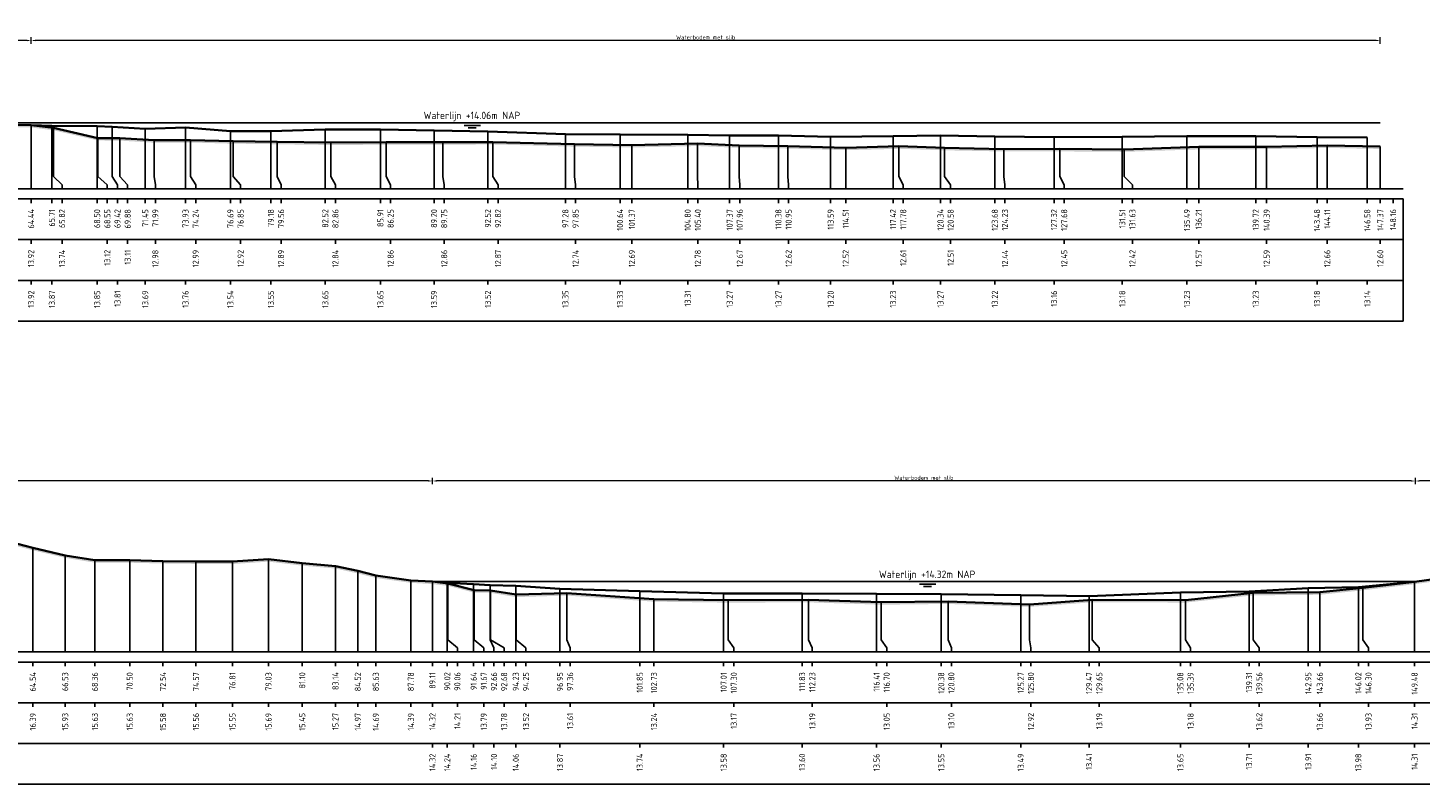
# Model space of a CAD drawing. Header units: metres. Extents: x 197883 to 206898, y 361907 to 364395.
# Tile 236 of 256: x 206575 to 206660, y 364042 to 364089. Entities that reach past the tile are written whole.
import ezdxf
from ezdxf.enums import TextEntityAlignment as Align

# ---------------------------------------------------------------- set-up
doc = ezdxf.new("R2010")
doc.units = ezdxf.units.M
doc.header["$PDMODE"] = 35
doc.header["$PDSIZE"] = 0.075
for name, color, linetype, lineweight in [('X-ME-AL-PROFIEL_BOVENKANT SLIB-GD', 42, 'Continuous', 35), ('X-ME-AL-PROFIEL_HUIDIG MAAIVELD-GD', 252, 'Continuous', 0), ('X-XX-AL-DETAIL1-M', 7, 'Continuous', 18), ('X-XX-AL-DWARSPROFIEL_PROFIELLIJN MAAIVELD-GD', 8, 'Continuous', 35), ('X-XX-AL-NAP-T18', 7, 'Continuous', 18)]:
    doc.layers.add(name, color=color, linetype=linetype, lineweight=lineweight)
doc.layers.add('X-ME-AL-PROFIEL_WATERLIJN-GD', color=150, linetype='Continuous')
doc.layers.add('X-ME-AL-PROFIELRASTER-S', color=7, linetype='Continuous')
doc.styles.add('NLCS-ISO', font='NLCS-ISO.ttf', dxfattribs={"height": 1.8})
doc.styles.add('NLCS-ISO-ANNOTATIVE-T18', font='NLCS-ISO.ttf', dxfattribs={"height": 1.8})
doc.styles.add('NLCS-ISO-M100-T25', font='NLCS-ISO.ttf', dxfattribs={"height": 0.25})
doc.dimstyles.new('NLCS-M100-T25-PIJL_L2_H1', dxfattribs={"dimscale": 0.1, "dimtxt": 2.5, "dimasz": 2.5, "dimexe": 2, "dimexo": 2, "dimgap": 0.7, "dimtad": 1, "dimzin": 0, "dimdsep": 46, "dimtxsty": 'NLCS-ISO-M100-T25', "dimcen": 0, "dimdle": 2, "dimclrd": 256, "dimclre": 256, "dimclrt": 256, "dimadec": 1, "dimazin": 0, "dimtfac": 1, "dimtdec": 3, "dimtofl": 0, "dimtmove": 0, "dimatfit": 3, "dimfxl": 2, "dimfxlon": 1, "dimtfillclr": 256, "dimtolj": 1, "dimtzin": 0, "dimlwd": -1, "dimlwe": -1, "dimarcsym": 0})

# ---------------------------------------------------------------- blocks, each defined once
blk = doc.blocks.new('SAL-PROFIELRASTER_BALK_EIND1-D')
at = {"color": 0, "linetype": 'ByBlock', "lineweight": -2}
blk.add_line((1, -12.5), (1, -2.5), dxfattribs=at)
at = {"color": 0, "linetype": 'ByBlock', "lineweight": -2, "flags": 128}
for points in [[(0, 0), (1, 0)], [(0, -2.5), (1, -2.5)], [(0, -12.5), (1, -12.5)]]:
    blk.add_lwpolyline(points, dxfattribs=at)
blk = doc.blocks.new('SAL-PROFIELRASTER_BALK_EIND2-D')
at = {"color": 0, "linetype": 'ByBlock', "lineweight": -2}
for p, q in [((1, -2.5), (1, -12.5)), ((1, -12.5), (0, -12.5))]:
    blk.add_line(p, q, dxfattribs=at)
blk = doc.blocks.new('SAL-PROFIELRASTER_BALK_DATA-D')
at = {"color": 0, "linetype": 'ByBlock', "lineweight": -2}
blk.add_lwpolyline([(0, -3.5), (0, -2.5)], dxfattribs=at)
at = {"color": 0, "linetype": 'ByBlock', "lineweight": -2, "style": 'NLCS-ISO-ANNOTATIVE-T18'}
blk.add_attdef('GETAL', text='', height=1.5, rotation=90, dxfattribs=at).set_placement((0.75, -5), align=Align.RIGHT)
blk = doc.blocks.new('SAL-PROFIELRASTER_AANHAAL-D')
at = {"color": 9, "linetype": 'ByBlock', "lineweight": -2, "flags": 128}
blk.add_lwpolyline([(0, 1), (0, 0)], dxfattribs=at)
blk = doc.blocks.new('SAL-PROFIELRASTER_AANHAAL_STAGGER-D')
at = {"color": 9, "linetype": 'ByBlock', "lineweight": -2, "flags": 128}
for points in [[(0, 0), (0, -0.25)], [(0, -0.25), (1, -0.75)], [(1, -0.75), (1, -1)]]:
    blk.add_lwpolyline(points, dxfattribs=at)
blk = doc.blocks.new('*D128')
at = {"layer": 'Defpoints', "color": 0, "transparency": 16777216}
for p in [(206510.448, 364060.815), (206599.554, 364054.632), (206510.448, 364050.317)]:
    blk.add_point(p, dxfattribs=at)
at = {"layer": 'X-XX-AL-DETAIL1-M', "color": 253, "transparency": 16777216}
for p, q in [((206510.448, 364060.615), (206510.448, 364061.015)), ((206599.554, 364060.615), (206599.554, 364061.015)), ((206599.304, 364060.815), (206510.698, 364060.815))]:
    blk.add_line(p, q, dxfattribs=at)
for points in [[(206510.698, 364060.857), (206510.698, 364060.773), (206510.448, 364060.815)], [(206599.304, 364060.857), (206599.304, 364060.773), (206599.554, 364060.815)]]:
    blk.add_solid(points, dxfattribs=at)
at = {"layer": 'X-XX-AL-DETAIL1-M', "color": 253, "transparency": 16777216, "insert": (206555.001, 364061.01), "char_height": 0.25, "attachment_point": 5, "style": 'NLCS-ISO-M100-T25'}
blk.add_mtext('\\A1;Gras', dxfattribs=at)
blk = doc.blocks.new('*D129')
at = {"layer": 'Defpoints', "color": 0, "transparency": 16777216}
for p in [(206599.554, 364060.815), (206659.977, 364054.632), (206599.554, 364050.317)]:
    blk.add_point(p, dxfattribs=at)
at = {"layer": 'X-XX-AL-DETAIL1-M', "color": 253, "transparency": 16777216}
for p, q in [((206599.554, 364060.615), (206599.554, 364061.015)), ((206659.977, 364060.615), (206659.977, 364061.015)), ((206659.727, 364060.815), (206599.804, 364060.815))]:
    blk.add_line(p, q, dxfattribs=at)
for points in [[(206599.804, 364060.857), (206599.804, 364060.773), (206599.554, 364060.815)], [(206659.727, 364060.857), (206659.727, 364060.773), (206659.977, 364060.815)]]:
    blk.add_solid(points, dxfattribs=at)
at = {"layer": 'X-XX-AL-DETAIL1-M', "color": 253, "transparency": 16777216, "insert": (206629.765, 364061.01), "char_height": 0.25, "attachment_point": 5, "style": 'NLCS-ISO-M100-T25'}
blk.add_mtext('\\A1;Waterbodem met slib', dxfattribs=at)
blk = doc.blocks.new('*D116')
at = {"layer": 'Defpoints', "color": 0, "transparency": 16777216}
for p in [(206659.977, 364060.815), (206659.977, 364054.632), (206688.258, 364050.317)]:
    blk.add_point(p, dxfattribs=at)
at = {"layer": 'X-XX-AL-DETAIL1-M', "color": 253, "transparency": 16777216}
for p, q in [((206659.977, 364060.615), (206659.977, 364061.015)), ((206688.258, 364060.615), (206688.258, 364061.015)), ((206688.008, 364060.815), (206660.227, 364060.815))]:
    blk.add_line(p, q, dxfattribs=at)
for points in [[(206660.227, 364060.857), (206660.227, 364060.773), (206659.977, 364060.815)], [(206688.008, 364060.857), (206688.008, 364060.773), (206688.258, 364060.815)]]:
    blk.add_solid(points, dxfattribs=at)
at = {"layer": 'X-XX-AL-DETAIL1-M', "color": 253, "transparency": 16777216, "insert": (206674.117, 364061.01), "char_height": 0.25, "attachment_point": 5, "style": 'NLCS-ISO-M100-T25'}
blk.add_mtext('\\A1;Gras', dxfattribs=at)
blk = doc.blocks.new('*D106')
at = {"layer": 'Defpoints', "color": 0, "transparency": 16777216}
for p in [(206545.731, 364087.874), (206574.884, 364082.682), (206545.731, 364078.765)]:
    blk.add_point(p, dxfattribs=at)
at = {"layer": 'X-XX-AL-DETAIL1-M', "color": 253, "transparency": 16777216}
for p, q in [((206545.731, 364087.674), (206545.731, 364088.074)), ((206574.634, 364087.874), (206545.981, 364087.874)), ((206574.884, 364087.674), (206574.884, 364088.074))]:
    blk.add_line(p, q, dxfattribs=at)
for points in [[(206545.981, 364087.916), (206545.981, 364087.832), (206545.731, 364087.874)], [(206574.634, 364087.916), (206574.634, 364087.832), (206574.884, 364087.874)]]:
    blk.add_solid(points, dxfattribs=at)
at = {"layer": 'X-XX-AL-DETAIL1-M', "color": 253, "transparency": 16777216, "insert": (206560.307, 364088.069), "char_height": 0.25, "attachment_point": 5, "style": 'NLCS-ISO-M100-T25'}
blk.add_mtext('\\A1;Waterbodem', dxfattribs=at)
blk = doc.blocks.new('*D107')
at = {"layer": 'Defpoints', "color": 0, "transparency": 16777216}
for p in [(206574.884, 364087.874), (206574.884, 364082.682), (206657.821, 364078.765)]:
    blk.add_point(p, dxfattribs=at)
at = {"layer": 'X-XX-AL-DETAIL1-M', "color": 253, "transparency": 16777216}
for p, q in [((206574.884, 364087.674), (206574.884, 364088.074)), ((206657.571, 364087.874), (206575.134, 364087.874)), ((206657.821, 364087.674), (206657.821, 364088.074))]:
    blk.add_line(p, q, dxfattribs=at)
for points in [[(206575.134, 364087.916), (206575.134, 364087.832), (206574.884, 364087.874)], [(206657.571, 364087.916), (206657.571, 364087.832), (206657.821, 364087.874)]]:
    blk.add_solid(points, dxfattribs=at)
at = {"layer": 'X-XX-AL-DETAIL1-M', "color": 253, "transparency": 16777216, "insert": (206616.352, 364088.069), "char_height": 0.25, "attachment_point": 5, "style": 'NLCS-ISO-M100-T25'}
blk.add_mtext('\\A1;Waterbodem met slib', dxfattribs=at)

msp = doc.modelspace()

# ---------------------------------------------------------------- hatches: boundary and pattern name
at = {"layer": 'X-ME-AL-PROFIEL_HUIDIG MAAIVELD-GD'}
h = msp.add_hatch(dxfattribs=at)
h.set_pattern_fill('AGR-MAAIVELD', color=256, scale=0.05, pattern_type=2)
h.set_pattern_definition([(45, (711.71997, 183.4052), (-0.25000007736, 0.25000007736), []), (45, (711.68425, 183.4409), (0, 0.50000015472), [0.3535535, -0.3535535]), (45, (711.64854, 183.47662), (0, 0.50000015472), [0.3535535, -0.3535535]), (45, (711.61233, 183.51284), (0, 0.50000015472), [0.3535535, -0.3535535]), (45, (711.5771, 183.54805), (0, 0.50000015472), [0.3535535, -0.3535535]), (45, (711.5414, 183.58376), (0, 0.50000015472), [0.3535535, -0.3535535]), (45, (711.5057, 183.61948), (0, 0.50000015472), [0.3535535, -0.3535535]), (315, (711.71997, 183.4052), (0.25000007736, 0.25000007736), []), (315, (711.7557, 183.4409), (0.50000015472, -1e-16), [0.3535535, -0.3535535]), (315, (711.7914, 183.47662), (0.50000015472, -1e-16), [0.3535535, -0.3535535]), (315, (711.8276, 183.51284), (0.50000015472, -1e-16), [0.3535535, -0.3535535]), (315, (711.86283, 183.54805), (0.50000015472, -1e-16), [0.3535535, -0.3535535]), (315, (711.89854, 183.58376), (0.50000015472, -1e-16), [0.3535535, -0.3535535]), (315, (711.93425, 183.61948), (0.50000015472, -1e-16), [0.3535535, -0.3535535])])
h.paths.add_polyline_path([(206657.821, 364081.361), (206657.821, 364081.211), (206654.555, 364081.276), (206650.834, 364081.201), (206646.659, 364081.186), (206642.075, 364081.033), (206638.126, 364081.062), (206634.679, 364081.059), (206631.024, 364081.129), (206628.225, 364081.223), (206624.959, 364081.137), (206621.394, 364081.238), (206618.41, 364081.281), (206615.847, 364081.392), (206611.813, 364081.304), (206608.295, 364081.356), (206603.273, 364081.489), (206600.196, 364081.479), (206596.699, 364081.473), (206593.312, 364081.454), (206590.005, 364081.501), (206587.295, 364081.537), (206584.689, 364081.607), (206582.438, 364081.598), (206580.331, 364081.725), (206578.993, 364081.734), (206576.264, 364082.359), (206574.884, 364082.532), (206572.528, 364082.569), (206570.339, 364082.583), (206567.978, 364082.6), (206566.034, 364082.622), (206563.917, 364082.545), (206561.74, 364082.629), (206559.566, 364082.578), (206557.44, 364082.604), (206553.536, 364082.55), (206551.763, 364082.483), (206550.222, 364082.421), (206548.805, 364082.28), (206548.096, 364082.267), (206547.197, 364082.433), (206546.443, 364082.293), (206545.731, 364082.673), (206545.095, 364082.964), (206544.091, 364083.105), (206543.66, 364083.484), (206542.706, 364083.882), (206541.083, 364084.082), (206539.414, 364084.364), (206537.409, 364084.343), (206534.898, 364084.29), (206532.496, 364084.317), (206530.17, 364084.301), (206527.815, 364084.305), (206525.623, 364084.415), (206523.546, 364084.366), (206521.29, 364084.397), (206518.961, 364084.282), (206516.631, 364084.305), (206514.575, 364084.311), (206512.584, 364084.33), (206510.448, 364084.317), (206510.448, 364084.467), (206512.584, 364084.48), (206514.575, 364084.461), (206516.631, 364084.455), (206518.961, 364084.432), (206521.29, 364084.547), (206523.546, 364084.516), (206525.623, 364084.565), (206527.815, 364084.455), (206530.17, 364084.451), (206532.496, 364084.467), (206534.898, 364084.44), (206537.409, 364084.493), (206539.414, 364084.514), (206541.083, 364084.232), (206542.706, 364084.032), (206543.66, 364083.634), (206544.091, 364083.255), (206545.095, 364083.114), (206545.731, 364082.823), (206546.443, 364082.443), (206547.197, 364082.583), (206548.096, 364082.417), (206548.805, 364082.43), (206550.222, 364082.571), (206551.763, 364082.633), (206553.536, 364082.7), (206557.44, 364082.754), (206559.566, 364082.728), (206561.74, 364082.779), (206563.917, 364082.695), (206566.034, 364082.772), (206567.978, 364082.75), (206570.339, 364082.733), (206572.528, 364082.719), (206574.884, 364082.682), (206576.264, 364082.509), (206578.993, 364081.884), (206580.331, 364081.875), (206582.438, 364081.748), (206584.689, 364081.757), (206587.295, 364081.687), (206590.005, 364081.651), (206593.312, 364081.604), (206596.699, 364081.623), (206600.196, 364081.629), (206603.273, 364081.639), (206608.295, 364081.506), (206611.813, 364081.454), (206615.847, 364081.542), (206618.41, 364081.431), (206621.394, 364081.388), (206624.959, 364081.287), (206628.225, 364081.373), (206631.024, 364081.279), (206634.679, 364081.209), (206638.126, 364081.212), (206642.075, 364081.183), (206646.659, 364081.336), (206650.834, 364081.351), (206654.555, 364081.426)])
h = msp.add_hatch(dxfattribs=at)
h.set_pattern_fill('AGR-MAAIVELD', color=256, scale=0.05, pattern_type=2)
h.set_pattern_definition([(45, (708.84007, 204.72848), (-0.25000007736, 0.25000007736), []), (45, (708.80436, 204.7642), (0, 0.50000015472), [0.3535535, -0.3535535]), (45, (708.76865, 204.7999), (0, 0.50000015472), [0.3535535, -0.3535535]), (45, (708.73243, 204.83613), (0, 0.50000015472), [0.3535535, -0.3535535]), (45, (708.6972, 204.87134), (0, 0.50000015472), [0.3535535, -0.3535535]), (45, (708.6615, 204.90705), (0, 0.50000015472), [0.3535535, -0.3535535]), (45, (708.6258, 204.94277), (0, 0.50000015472), [0.3535535, -0.3535535]), (315, (708.84007, 204.72848), (0.25000007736, 0.25000007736), []), (315, (708.8758, 204.7642), (0.50000015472, -1e-16), [0.3535535, -0.3535535]), (315, (708.9115, 204.7999), (0.50000015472, -1e-16), [0.3535535, -0.3535535]), (315, (708.9477, 204.83613), (0.50000015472, -1e-16), [0.3535535, -0.3535535]), (315, (708.98293, 204.87134), (0.50000015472, -1e-16), [0.3535535, -0.3535535]), (315, (709.01865, 204.90705), (0.50000015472, -1e-16), [0.3535535, -0.3535535]), (315, (709.05436, 204.94277), (0.50000015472, -1e-16), [0.3535535, -0.3535535])])
h.paths.add_polyline_path([(206707.814, 364052.731), (206705.07, 364052.843), (206702.914, 364052.807), (206701.313, 364052.932), (206698.73, 364053.116), (206696.942, 364053.089), (206694.587, 364053.451), (206691.302, 364054.028), (206690.396, 364054.16), (206689.358, 364054.218), (206688.258, 364054.348), (206687.45, 364054.414), (206686.886, 364054.598), (206685.882, 364054.69), (206685.261, 364055.038), (206684.347, 364055.385), (206683.893, 364055.652), (206682.476, 364055.777), (206680.412, 364055.973), (206678.453, 364055.994), (206676.477, 364056.049), (206674.397, 364055.858), (206672.085, 364055.872), (206669.976, 364055.789), (206667.621, 364055.712), (206665.453, 364055.756), (206663.706, 364055.499), (206663.215, 364055.485), (206661.779, 364055.074), (206661.399, 364054.831), (206659.927, 364054.625), (206656.752, 364054.25), (206654.105, 364053.975), (206650.008, 364053.939), (206645.842, 364053.498), (206640.099, 364053.51), (206636.248, 364053.234), (206631.251, 364053.412), (206627.146, 364053.364), (206622.675, 364053.511), (206617.743, 364053.491), (206613.173, 364053.552), (206607.811, 364053.926), (206604.699, 364053.832), (206603.131, 364054.094), (206602.117, 364054.107), (206600.506, 364054.526), (206599.554, 364054.632), (206598.228, 364054.709), (206596.074, 364055.005), (206594.967, 364055.286), (206593.593, 364055.587), (206591.548, 364055.766), (206589.477, 364056.011), (206587.261, 364055.864), (206585.018, 364055.872), (206582.989, 364055.898), (206580.946, 364055.943), (206578.807, 364055.947), (206576.977, 364056.245), (206574.99, 364056.708), (206573.571, 364057.071), (206571.908, 364057.286), (206571.024, 364057.301), (206569.621, 364057.258), (206567.267, 364057.276), (206564.294, 364057.383), (206561.37, 364057.338), (206558.524, 364057.315), (206555.118, 364057.142), (206552.109, 364057.244), (206548.777, 364057.151), (206545.389, 364057.166), (206542.261, 364057.289), (206539.445, 364057.306), (206536.623, 364057.316), (206533.403, 364057.133), (206530.59, 364057.254), (206527.358, 364057.091), (206524.503, 364057.081), (206521.736, 364057.023), (206519.072, 364057.079), (206516.193, 364057.016), (206513.337, 364056.997), (206510.448, 364057.031), (206510.448, 364056.881), (206513.337, 364056.847), (206516.193, 364056.866), (206519.072, 364056.929), (206521.736, 364056.873), (206524.503, 364056.931), (206527.358, 364056.941), (206530.59, 364057.104), (206533.403, 364056.983), (206536.623, 364057.166), (206539.445, 364057.156), (206542.261, 364057.139), (206545.389, 364057.016), (206548.777, 364057.001), (206552.109, 364057.094), (206555.118, 364056.992), (206558.524, 364057.165), (206561.37, 364057.188), (206564.294, 364057.233), (206567.267, 364057.126), (206569.621, 364057.108), (206571.024, 364057.151), (206571.908, 364057.136), (206573.571, 364056.921), (206574.99, 364056.558), (206576.977, 364056.095), (206578.807, 364055.797), (206580.946, 364055.793), (206582.989, 364055.748), (206585.018, 364055.722), (206587.261, 364055.714), (206589.477, 364055.861), (206591.548, 364055.616), (206593.593, 364055.437), (206594.967, 364055.136), (206596.074, 364054.855), (206598.228, 364054.559), (206599.554, 364054.482), (206600.506, 364054.376), (206602.117, 364053.957), (206603.131, 364053.944), (206604.699, 364053.682), (206607.811, 364053.776), (206613.173, 364053.402), (206617.743, 364053.341), (206622.675, 364053.361), (206627.146, 364053.214), (206631.251, 364053.262), (206636.248, 364053.084), (206640.099, 364053.36), (206645.842, 364053.348), (206650.008, 364053.789), (206654.105, 364053.825), (206656.752, 364054.1), (206659.927, 364054.475), (206661.399, 364054.681), (206661.779, 364054.924), (206663.215, 364055.335), (206663.706, 364055.349), (206665.453, 364055.606), (206667.621, 364055.562), (206669.976, 364055.639), (206672.085, 364055.722), (206674.397, 364055.708), (206676.477, 364055.899), (206678.453, 364055.844), (206680.412, 364055.823), (206682.476, 364055.627), (206683.893, 364055.502), (206684.347, 364055.235), (206685.261, 364054.888), (206685.882, 364054.54), (206686.886, 364054.448), (206687.45, 364054.264), (206688.258, 364054.198), (206689.358, 364054.068), (206690.396, 364054.01), (206691.302, 364053.878), (206694.587, 364053.301), (206696.942, 364052.939), (206698.73, 364052.966), (206701.313, 364052.782), (206702.914, 364052.657), (206705.07, 364052.693), (206707.814, 364052.581)])

# ---------------------------------------------------------------- linework, layer by layer
at = {"layer": 'X-ME-AL-PROFIEL_BOVENKANT SLIB-GD'}
for points in [[(206574.884, 364082.682), (206576.16, 364082.637), (206578.943, 364082.616), (206579.867, 364082.572), (206581.897, 364082.456), (206584.374, 364082.529), (206587.135, 364082.3), (206589.625, 364082.311), (206592.966, 364082.416), (206596.356, 364082.416), (206599.651, 364082.351), (206602.964, 364082.287), (206607.727, 364082.117), (206611.088, 364082.095), (206615.244, 364082.072), (206617.823, 364082.034), (206620.825, 364082.039), (206624.033, 364081.966), (206627.869, 364081.994), (206630.784, 364082.037), (206634.125, 364081.986), (206637.764, 364081.926), (206641.958, 364081.948), (206645.937, 364081.998), (206650.165, 364081.99), (206653.933, 364081.946), (206657.023, 364081.909)], [(206599.554, 364054.632), (206600.463, 364054.555), (206602.087, 364054.472), (206603.105, 364054.417), (206604.679, 364054.377), (206607.394, 364054.191), (206612.299, 364054.052), (206617.455, 364053.896), (206622.28, 364053.913), (206626.854, 364053.873), (206630.829, 364053.869), (206635.718, 364053.806), (206639.92, 364053.731), (206645.532, 364053.968), (206649.754, 364054.027), (206653.394, 364054.224), (206656.472, 364054.295), (206659.927, 364054.625)]]:
    msp.add_lwpolyline(points, dxfattribs=at)
at = {"layer": 'X-ME-AL-PROFIEL_WATERLIJN-GD'}
for points in [[(206545.731, 364082.823), (206657.821, 364082.823)], [(206601.502, 364082.66), (206602.502, 364082.66)], [(206601.743, 364082.515), (206602.243, 364082.515)], [(206599.554, 364054.632), (206659.977, 364054.632)], [(206629.491, 364054.469), (206630.491, 364054.469)], [(206629.733, 364054.324), (206630.233, 364054.324)]]:
    msp.add_lwpolyline(points, dxfattribs=at)
at = {"layer": 'X-XX-AL-DWARSPROFIEL_PROFIELLIJN MAAIVELD-GD'}
for points in [[(206572.528, 364082.719), (206574.884, 364082.682), (206576.264, 364082.509), (206578.993, 364081.884), (206580.331, 364081.875), (206582.438, 364081.748), (206584.689, 364081.757), (206587.295, 364081.687), (206590.005, 364081.651), (206593.312, 364081.604), (206596.699, 364081.623), (206600.196, 364081.629), (206603.273, 364081.639), (206608.295, 364081.506), (206611.813, 364081.454), (206615.847, 364081.542), (206618.41, 364081.431), (206621.394, 364081.388), (206624.959, 364081.287), (206628.225, 364081.373), (206631.024, 364081.279), (206634.679, 364081.209), (206638.126, 364081.212), (206642.075, 364081.183), (206646.659, 364081.336), (206650.834, 364081.351), (206654.555, 364081.426), (206657.821, 364081.361)], [(206573.571, 364057.071), (206574.99, 364056.708), (206576.977, 364056.245), (206578.807, 364055.947), (206580.946, 364055.943), (206582.989, 364055.898), (206585.018, 364055.872), (206587.261, 364055.864), (206589.477, 364056.011), (206591.548, 364055.766), (206593.593, 364055.587), (206594.967, 364055.286), (206596.074, 364055.005), (206598.228, 364054.709), (206599.554, 364054.632), (206600.506, 364054.526), (206602.117, 364054.107), (206603.131, 364054.094), (206604.699, 364053.832), (206607.811, 364053.926), (206613.173, 364053.552), (206617.743, 364053.491), (206622.675, 364053.511), (206627.146, 364053.364), (206631.251, 364053.412), (206636.248, 364053.234), (206640.099, 364053.51), (206645.842, 364053.498), (206650.008, 364053.939), (206654.105, 364053.975), (206656.752, 364054.25), (206659.927, 364054.625), (206661.399, 364054.831)]]:
    msp.add_lwpolyline(points, dxfattribs=at)

# ---------------------------------------------------------------- block references
at = {"layer": 'X-ME-AL-PROFIELRASTER-S'}
for p, yscale in [((206574.884, 364078.765), 3.917), ((206574.884, 364078.765), 3.917), ((206576.16, 364078.765), 3.872), ((206576.264, 364079.765), 2.744), ((206578.943, 364078.765), 3.851000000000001), ((206579.867, 364079.765), 2.807), ((206581.897, 364078.765), 3.691000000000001), ((206584.374, 364078.765), 3.763999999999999), ((206592.966, 364078.765), 3.651), ((206596.356, 364078.765), 3.651), ((206599.651, 364078.765), 3.586), ((206578.993, 364079.765), 2.119), ((206580.331, 364079.765), 2.109999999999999), ((206582.438, 364079.765), 1.983000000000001), ((206584.689, 364079.765), 1.992000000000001), ((206587.135, 364078.765), 3.535), ((206587.295, 364079.765), 1.922000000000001), ((206589.625, 364078.765), 3.545999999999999), ((206590.005, 364079.765), 1.885999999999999), ((206593.312, 364079.765), 1.839), ((206596.699, 364079.765), 1.858000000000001), ((206600.196, 364079.765), 1.864000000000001), ((206602.964, 364078.765), 3.522), ((206603.273, 364079.765), 1.874000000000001), ((206607.727, 364078.765), 3.352), ((206608.295, 364079.765), 1.741), ((206611.088, 364078.765), 3.33), ((206615.244, 364078.765), 3.307), ((206615.847, 364079.765), 1.776999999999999), ((206617.823, 364078.765), 3.269), ((206620.825, 364078.765), 3.273999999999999), ((206624.033, 364078.765), 3.201000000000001), ((206627.869, 364078.765), 3.228999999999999), ((206630.784, 364078.765), 3.272), ((206634.125, 364078.765), 3.221), ((206637.764, 364078.765), 3.161), ((206641.958, 364078.765), 3.183), ((206645.937, 364078.765), 3.233000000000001), ((206650.165, 364078.765), 3.225), ((206653.933, 364078.765), 3.180999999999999), ((206657.023, 364078.765), 3.144), ((206611.813, 364078.765), 2.689), ((206618.41, 364079.765), 1.666), ((206621.394, 364079.765), 1.622999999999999), ((206624.959, 364078.765), 2.522), ((206628.225, 364079.765), 1.608000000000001), ((206631.024, 364079.765), 1.513999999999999), ((206634.679, 364079.765), 1.444000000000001), ((206638.126, 364079.765), 1.446999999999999), ((206642.075, 364079.765), 1.417999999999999), ((206646.659, 364078.765), 2.571), ((206650.834, 364078.765), 2.586), ((206654.555, 364079.765), 1.661), ((206657.821, 364078.765), 2.596), ((206574.99, 364050.317), 6.390999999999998), ((206576.977, 364050.317), 5.928000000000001), ((206578.807, 364050.317), 5.630000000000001), ((206580.946, 364050.317), 5.625999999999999), ((206582.989, 364050.317), 5.581), ((206585.018, 364050.317), 5.555), ((206587.261, 364050.317), 5.547000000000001), ((206589.477, 364050.317), 5.694000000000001), ((206591.548, 364050.317), 5.449), ((206593.593, 364050.317), 5.27), ((206594.967, 364050.317), 4.968999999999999), ((206596.074, 364050.317), 4.688000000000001), ((206598.228, 364050.317), 4.391999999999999), ((206599.554, 364050.317), 4.315), ((206599.554, 364050.317), 4.315), ((206599.554, 364050.317), 4.315), ((206599.554, 364050.317), 4.315), ((206600.463, 364050.317), 4.238), ((206600.506, 364051.317), 3.209), ((206602.087, 364050.317), 4.154999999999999), ((206602.117, 364051.317), 2.789999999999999), ((206603.105, 364051.317), 3.1), ((206603.131, 364051.317), 2.776999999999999), ((206604.679, 364050.317), 4.06), ((206607.394, 364050.317), 3.874000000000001), ((206653.394, 364050.317), 3.907), ((206656.472, 364050.317), 3.978), ((206656.752, 364051.317), 2.933), ((206659.927, 364050.317), 4.308), ((206659.927, 364050.317), 4.308), ((206659.927, 364050.317), 4.308), ((206659.927, 364050.317), 4.308), ((206604.699, 364051.317), 2.515000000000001), ((206607.811, 364051.317), 2.609), ((206612.299, 364050.317), 3.734999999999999), ((206613.173, 364050.317), 3.234999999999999), ((206617.455, 364050.317), 3.579000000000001), ((206617.743, 364051.317), 2.173999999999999), ((206622.28, 364050.317), 3.596), ((206622.675, 364051.317), 2.194000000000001), ((206626.854, 364050.317), 3.555999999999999), ((206627.146, 364051.317), 2.047000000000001), ((206630.829, 364050.317), 3.552), ((206631.251, 364051.317), 2.095000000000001), ((206635.718, 364050.317), 3.489000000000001), ((206636.248, 364051.317), 1.917), ((206639.92, 364050.317), 3.414), ((206640.099, 364051.317), 2.193), ((206645.532, 364050.317), 3.651), ((206645.842, 364051.317), 2.180999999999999), ((206649.754, 364050.317), 3.710000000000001), ((206650.008, 364051.317), 2.622), ((206654.105, 364050.317), 3.657999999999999)]:
    msp.add_blockref('SAL-PROFIELRASTER_AANHAAL-D', p, dxfattribs=dict(at, yscale=yscale))
for p, xscale, zscale in [((206576.264, 364079.765), 0.5207533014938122, 0.5207533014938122), ((206578.993, 364079.765), 0.5751084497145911, 0.5751084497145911), ((206579.867, 364079.765), 0.3259902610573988, 0.3259902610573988), ((206580.331, 364079.765), 0.4869056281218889, 0.4869056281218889), ((206582.438, 364079.765), 0.08417594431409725, 0.08417594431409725), ((206584.689, 364079.765), 0.3098827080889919, 0.3098827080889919), ((206587.295, 364079.765), 0.4650185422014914, 0.4650185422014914), ((206590.005, 364079.765), 0.2447462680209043, 0.2447462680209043), ((206593.312, 364079.765), 0.2791272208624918, 0.2791272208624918), ((206596.699, 364079.765), 0.2823658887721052, 0.2823658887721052), ((206600.196, 364079.765), 0.07962678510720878, 0.07962678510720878), ((206603.273, 364079.765), 0.3162025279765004, 0.3162025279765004), ((206608.295, 364079.765), 0.05682141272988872, 0.05682141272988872), ((206615.847, 364079.765), 0.02237063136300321, 0.02237063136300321), ((206618.41, 364079.765), 0.03706024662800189, 0.03706024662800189), ((206621.394, 364079.765), 0.05645441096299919, 0.05645441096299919), ((206628.225, 364079.765), 0.2688204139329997, 0.2688204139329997), ((206631.024, 364079.765), 0.3853643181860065, 0.3853643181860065), ((206634.679, 364079.765), 0.07089953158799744, 0.07089953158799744), ((206638.126, 364079.765), 0.2630236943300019, 0.2630236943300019), ((206642.075, 364079.765), 0.5076303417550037, 0.5076303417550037), ((206654.555, 364079.765), 0.002482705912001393, 0.002482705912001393), ((206600.506, 364051.317), 0.5821704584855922, 0.5821704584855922), ((206602.117, 364051.317), 0.5958179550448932, 0.5958179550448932), ((206603.105, 364051.317), 0.2327200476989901, 0.2327200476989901), ((206603.131, 364051.317), 0.8315223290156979, 0.8315223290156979), ((206604.699, 364051.317), 0.604792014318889, 0.604792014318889), ((206607.811, 364051.317), 0.2082188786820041, 0.2082188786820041), ((206617.743, 364051.317), 0.3371576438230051, 0.3371576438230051), ((206622.675, 364051.317), 0.2298948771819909, 0.2298948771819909), ((206627.146, 364051.317), 0.3326841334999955, 0.3326841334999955), ((206631.251, 364051.317), 0.2026079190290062, 0.2026079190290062), ((206636.248, 364051.317), 0.09462371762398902, 0.09462371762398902), ((206640.099, 364051.317), 0.4451579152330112, 0.4451579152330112), ((206645.842, 364051.317), 0.3146114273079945, 0.3146114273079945), ((206650.008, 364051.317), 0.371710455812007, 0.371710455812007), ((206656.752, 364051.317), 0.3449862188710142, 0.3449862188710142)]:
    msp.add_blockref('SAL-PROFIELRASTER_AANHAAL_STAGGER-D', p, dxfattribs=dict(at, xscale=xscale, zscale=zscale))
at = {"layer": 'X-ME-AL-PROFIELRASTER-S', "yscale": 0.25}
for name, p, xscale, zscale in [('SAL-PROFIELRASTER_BALK_EIND1-D', (206510.448, 364078.765), 148.7877641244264, 148.7877641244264), ('SAL-PROFIELRASTER_BALK_EIND2-D', (206510.448, 364076.265), 148.7877641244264, 148.7877641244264), ('SAL-PROFIELRASTER_BALK_EIND2-D', (206510.448, 364073.765), 148.7877641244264, 148.7877641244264), ('SAL-PROFIELRASTER_BALK_EIND1-D', (206510.448, 364050.317), 199.0074644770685, 199.0074644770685), ('SAL-PROFIELRASTER_BALK_EIND2-D', (206510.448, 364047.817), 199.0074644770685, 199.0074644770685), ('SAL-PROFIELRASTER_BALK_EIND2-D', (206510.448, 364045.317), 199.0074644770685, 199.0074644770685)]:
    msp.add_blockref(name, p, dxfattribs=dict(at, xscale=xscale, zscale=zscale))
at = {"layer": 'X-ME-AL-PROFIELRASTER-S', "xscale": 0.25, "yscale": 0.25, "zscale": 0.25}
for p, values in [((206574.884, 364078.765), {'GETAL': '64.44'}), ((206574.884, 364078.765), {'GETAL': '64.44'}), ((206576.16, 364078.765), {'GETAL': '65.71'}), ((206576.785, 364078.765), {'GETAL': '65.82'}), ((206578.943, 364078.765), {'GETAL': '68.50'}), ((206579.568, 364078.765), {'GETAL': '68.55'}), ((206580.193, 364078.765), {'GETAL': '69.42'}), ((206580.818, 364078.765), {'GETAL': '69.88'}), ((206581.897, 364078.765), {'GETAL': '71.45'}), ((206582.522, 364078.765), {'GETAL': '71.99'}), ((206584.374, 364078.765), {'GETAL': '73.93'}), ((206584.999, 364078.765), {'GETAL': '74.24'}), ((206587.135, 364078.765), {'GETAL': '76.69'}), ((206587.76, 364078.765), {'GETAL': '76.85'}), ((206589.625, 364078.765), {'GETAL': '79.18'}), ((206590.25, 364078.765), {'GETAL': '79.56'}), ((206592.966, 364078.765), {'GETAL': '82.52'}), ((206593.591, 364078.765), {'GETAL': '82.86'}), ((206596.356, 364078.765), {'GETAL': '85.91'}), ((206596.981, 364078.765), {'GETAL': '86.25'}), ((206599.651, 364078.765), {'GETAL': '89.20'}), ((206600.276, 364078.765), {'GETAL': '89.75'}), ((206602.964, 364078.765), {'GETAL': '92.52'}), ((206603.589, 364078.765), {'GETAL': '92.82'}), ((206607.727, 364078.765), {'GETAL': '97.28'}), ((206608.352, 364078.765), {'GETAL': '97.85'}), ((206611.088, 364078.765), {'GETAL': '100.64'}), ((206611.813, 364078.765), {'GETAL': '101.37'}), ((206615.244, 364078.765), {'GETAL': '104.80'}), ((206615.869, 364078.765), {'GETAL': '105.40'}), ((206617.823, 364078.765), {'GETAL': '107.37'}), ((206618.448, 364078.765), {'GETAL': '107.96'}), ((206620.825, 364078.765), {'GETAL': '110.38'}), ((206621.45, 364078.765), {'GETAL': '110.95'}), ((206624.033, 364078.765), {'GETAL': '113.59'}), ((206624.959, 364078.765), {'GETAL': '114.51'}), ((206627.869, 364078.765), {'GETAL': '117.42'}), ((206628.494, 364078.765), {'GETAL': '117.78'}), ((206630.784, 364078.765), {'GETAL': '120.34'}), ((206631.409, 364078.765), {'GETAL': '120.58'}), ((206634.125, 364078.765), {'GETAL': '123.68'}), ((206634.75, 364078.765), {'GETAL': '124.23'}), ((206637.764, 364078.765), {'GETAL': '127.32'}), ((206638.389, 364078.765), {'GETAL': '127.68'}), ((206641.958, 364078.765), {'GETAL': '131.51'}), ((206642.583, 364078.765), {'GETAL': '131.63'}), ((206645.937, 364078.765), {'GETAL': '135.49'}), ((206646.659, 364078.765), {'GETAL': '136.21'}), ((206650.165, 364078.765), {'GETAL': '139.72'}), ((206650.834, 364078.765), {'GETAL': '140.39'}), ((206653.933, 364078.765), {'GETAL': '143.48'}), ((206654.558, 364078.765), {'GETAL': '144.11'}), ((206657.023, 364078.765), {'GETAL': '146.58'}), ((206657.821, 364078.765), {'GETAL': '147.37'}), ((206658.611, 364078.765), {'GETAL': '148.16'}), ((206574.884, 364076.265), {'GETAL': '13.92'}), ((206576.785, 364076.265), {'GETAL': '13.74'}), ((206579.568, 364076.265), {'GETAL': '13.12'}), ((206580.818, 364076.265), {'GETAL': '13.11'}), ((206582.522, 364076.265), {'GETAL': '12.98'}), ((206584.999, 364076.265), {'GETAL': '12.99'}), ((206587.76, 364076.265), {'GETAL': '12.92'}), ((206590.25, 364076.265), {'GETAL': '12.89'}), ((206593.591, 364076.265), {'GETAL': '12.84'}), ((206596.981, 364076.265), {'GETAL': '12.86'}), ((206600.276, 364076.265), {'GETAL': '12.86'}), ((206603.589, 364076.265), {'GETAL': '12.87'}), ((206608.352, 364076.265), {'GETAL': '12.74'}), ((206611.813, 364076.265), {'GETAL': '12.69'}), ((206615.869, 364076.265), {'GETAL': '12.78'}), ((206618.448, 364076.265), {'GETAL': '12.67'}), ((206621.45, 364076.265), {'GETAL': '12.62'}), ((206624.959, 364076.265), {'GETAL': '12.52'}), ((206628.494, 364076.265), {'GETAL': '12.61'}), ((206631.409, 364076.265), {'GETAL': '12.51'}), ((206634.75, 364076.265), {'GETAL': '12.44'}), ((206638.389, 364076.265), {'GETAL': '12.45'}), ((206642.583, 364076.265), {'GETAL': '12.42'}), ((206646.659, 364076.265), {'GETAL': '12.57'}), ((206650.834, 364076.265), {'GETAL': '12.59'}), ((206654.558, 364076.265), {'GETAL': '12.66'}), ((206657.821, 364076.265), {'GETAL': '12.60'}), ((206574.884, 364073.765), {'GETAL': '13.92'}), ((206576.16, 364073.765), {'GETAL': '13.87'}), ((206578.943, 364073.765), {'GETAL': '13.85'}), ((206580.193, 364073.765), {'GETAL': '13.81'}), ((206581.897, 364073.765), {'GETAL': '13.69'}), ((206584.374, 364073.765), {'GETAL': '13.76'}), ((206587.135, 364073.765), {'GETAL': '13.54'}), ((206589.625, 364073.765), {'GETAL': '13.55'}), ((206592.966, 364073.765), {'GETAL': '13.65'}), ((206596.356, 364073.765), {'GETAL': '13.65'}), ((206599.651, 364073.765), {'GETAL': '13.59'}), ((206602.964, 364073.765), {'GETAL': '13.52'}), ((206607.727, 364073.765), {'GETAL': '13.35'}), ((206611.088, 364073.765), {'GETAL': '13.33'}), ((206615.244, 364073.765), {'GETAL': '13.31'}), ((206617.823, 364073.765), {'GETAL': '13.27'}), ((206620.825, 364073.765), {'GETAL': '13.27'}), ((206624.033, 364073.765), {'GETAL': '13.20'}), ((206627.869, 364073.765), {'GETAL': '13.23'}), ((206630.784, 364073.765), {'GETAL': '13.27'}), ((206634.125, 364073.765), {'GETAL': '13.22'}), ((206637.764, 364073.765), {'GETAL': '13.16'}), ((206641.958, 364073.765), {'GETAL': '13.18'}), ((206645.937, 364073.765), {'GETAL': '13.23'}), ((206650.165, 364073.765), {'GETAL': '13.23'}), ((206653.933, 364073.765), {'GETAL': '13.18'}), ((206657.023, 364073.765), {'GETAL': '13.14'}), ((206574.99, 364050.317), {'GETAL': '64.54'}), ((206576.977, 364050.317), {'GETAL': '66.53'}), ((206578.807, 364050.317), {'GETAL': '68.36'}), ((206580.946, 364050.317), {'GETAL': '70.50'}), ((206582.989, 364050.317), {'GETAL': '72.54'}), ((206585.018, 364050.317), {'GETAL': '74.57'}), ((206587.261, 364050.317), {'GETAL': '76.81'}), ((206589.477, 364050.317), {'GETAL': '79.03'}), ((206591.548, 364050.317), {'GETAL': '81.10'}), ((206593.593, 364050.317), {'GETAL': '83.14'}), ((206594.967, 364050.317), {'GETAL': '84.52'}), ((206596.074, 364050.317), {'GETAL': '85.63'}), ((206598.228, 364050.317), {'GETAL': '87.78'}), ((206599.554, 364050.317), {'GETAL': '89.11'}), ((206599.554, 364050.317), {'GETAL': '89.11'}), ((206599.554, 364050.317), {'GETAL': '89.11'}), ((206599.554, 364050.317), {'GETAL': '89.11'}), ((206600.463, 364050.317), {'GETAL': '90.02'}), ((206601.088, 364050.317), {'GETAL': '90.06'}), ((206602.087, 364050.317), {'GETAL': '91.64'}), ((206602.712, 364050.317), {'GETAL': '91.67'}), ((206603.337, 364050.317), {'GETAL': '92.66'}), ((206603.962, 364050.317), {'GETAL': '92.68'}), ((206604.679, 364050.317), {'GETAL': '94.23'}), ((206605.304, 364050.317), {'GETAL': '94.25'}), ((206607.394, 364050.317), {'GETAL': '96.95'}), ((206608.019, 364050.317), {'GETAL': '97.36'}), ((206612.299, 364050.317), {'GETAL': '101.85'}), ((206613.173, 364050.317), {'GETAL': '102.73'}), ((206617.455, 364050.317), {'GETAL': '107.01'}), ((206618.08, 364050.317), {'GETAL': '107.30'}), ((206622.28, 364050.317), {'GETAL': '111.83'}), ((206622.905, 364050.317), {'GETAL': '112.23'}), ((206626.854, 364050.317), {'GETAL': '116.41'}), ((206627.479, 364050.317), {'GETAL': '116.70'}), ((206630.829, 364050.317), {'GETAL': '120.38'}), ((206631.454, 364050.317), {'GETAL': '120.80'}), ((206635.718, 364050.317), {'GETAL': '125.27'}), ((206636.343, 364050.317), {'GETAL': '125.80'}), ((206639.92, 364050.317), {'GETAL': '129.47'}), ((206640.545, 364050.317), {'GETAL': '129.65'}), ((206645.532, 364050.317), {'GETAL': '135.08'}), ((206646.157, 364050.317), {'GETAL': '135.39'}), ((206649.754, 364050.317), {'GETAL': '139.31'}), ((206650.379, 364050.317), {'GETAL': '139.56'}), ((206653.394, 364050.317), {'GETAL': '142.95'}), ((206654.105, 364050.317), {'GETAL': '143.66'}), ((206656.472, 364050.317), {'GETAL': '146.02'}), ((206657.097, 364050.317), {'GETAL': '146.30'}), ((206659.927, 364050.317), {'GETAL': '149.48'}), ((206659.927, 364050.317), {'GETAL': '149.48'}), ((206659.927, 364050.317), {'GETAL': '149.48'}), ((206659.927, 364050.317), {'GETAL': '149.48'}), ((206574.99, 364047.817), {'GETAL': '16.39'}), ((206576.977, 364047.817), {'GETAL': '15.93'}), ((206578.807, 364047.817), {'GETAL': '15.63'}), ((206580.946, 364047.817), {'GETAL': '15.63'}), ((206582.989, 364047.817), {'GETAL': '15.58'}), ((206585.018, 364047.817), {'GETAL': '15.56'}), ((206587.261, 364047.817), {'GETAL': '15.55'}), ((206589.477, 364047.817), {'GETAL': '15.69'}), ((206591.548, 364047.817), {'GETAL': '15.45'}), ((206593.593, 364047.817), {'GETAL': '15.27'}), ((206594.967, 364047.817), {'GETAL': '14.97'}), ((206596.074, 364047.817), {'GETAL': '14.69'}), ((206598.228, 364047.817), {'GETAL': '14.39'}), ((206599.554, 364047.817), {'GETAL': '14.32'}), ((206601.088, 364047.817), {'GETAL': '14.21'}), ((206602.712, 364047.817), {'GETAL': '13.79'}), ((206603.962, 364047.817), {'GETAL': '13.78'}), ((206605.304, 364047.817), {'GETAL': '13.52'}), ((206608.019, 364047.817), {'GETAL': '13.61'}), ((206613.173, 364047.817), {'GETAL': '13.24'}), ((206618.08, 364047.817), {'GETAL': '13.17'}), ((206622.905, 364047.817), {'GETAL': '13.19'}), ((206627.479, 364047.817), {'GETAL': '13.05'}), ((206631.454, 364047.817), {'GETAL': '13.10'}), ((206636.343, 364047.817), {'GETAL': '12.92'}), ((206640.545, 364047.817), {'GETAL': '13.19'}), ((206646.157, 364047.817), {'GETAL': '13.18'}), ((206650.379, 364047.817), {'GETAL': '13.62'}), ((206654.105, 364047.817), {'GETAL': '13.66'}), ((206657.097, 364047.817), {'GETAL': '13.93'}), ((206659.927, 364047.817), {'GETAL': '14.31'}), ((206599.554, 364045.317), {'GETAL': '14.32'}), ((206600.463, 364045.317), {'GETAL': '14.24'}), ((206602.087, 364045.317), {'GETAL': '14.16'}), ((206603.337, 364045.317), {'GETAL': '14.10'}), ((206604.679, 364045.317), {'GETAL': '14.06'}), ((206607.394, 364045.317), {'GETAL': '13.87'}), ((206612.299, 364045.317), {'GETAL': '13.74'}), ((206617.455, 364045.317), {'GETAL': '13.58'}), ((206622.28, 364045.317), {'GETAL': '13.60'}), ((206626.854, 364045.317), {'GETAL': '13.56'}), ((206630.829, 364045.317), {'GETAL': '13.55'}), ((206635.718, 364045.317), {'GETAL': '13.49'}), ((206639.92, 364045.317), {'GETAL': '13.41'}), ((206645.532, 364045.317), {'GETAL': '13.65'}), ((206649.754, 364045.317), {'GETAL': '13.71'}), ((206653.394, 364045.317), {'GETAL': '13.91'}), ((206656.472, 364045.317), {'GETAL': '13.98'}), ((206659.927, 364045.317), {'GETAL': '14.31'})]:
    msp.add_blockref('SAL-PROFIELRASTER_BALK_DATA-D', p, dxfattribs=at).add_auto_attribs(values)

# ---------------------------------------------------------------- texts
at = {"layer": 'X-XX-AL-NAP-T18', "color": 10, "char_height": 0.45, "width": 15.43377, "attachment_point": 7, "style": 'NLCS-ISO'}
for s, insert in [('Waterlijn +14.06m NAP', (206599.013, 364082.912)), ('Waterlijn +14.32m NAP', (206627.002, 364054.722))]:
    msp.add_mtext(s, dxfattribs=dict(at, insert=insert))

# ---------------------------------------------------------------- dimensions: what is measured, and where the dimension line sits
at = {"layer": 'X-XX-AL-DETAIL1-M', "color": 253}
for base, p1, p2, text, picture, middle in [((206574.884, 364087.874), (206657.821, 364078.765), (206574.884, 364082.682), 'Waterbodem met slib', '*D107', (206616.352, 364087.874)), ((206545.731, 364087.874), (206574.884, 364082.682), (206545.731, 364078.765), 'Waterbodem', '*D106', (206560.307, 364087.874)), ((206510.448, 364060.815), (206599.554, 364054.632), (206510.448, 364050.317), 'Gras', '*D128', (206555.001, 364060.815)), ((206599.554, 364060.815), (206659.977, 364054.632), (206599.554, 364050.317), 'Waterbodem met slib', '*D129', (206629.765, 364060.815)), ((206659.977, 364060.815), (206688.258, 364050.317), (206659.977, 364054.632), 'Gras', '*D116', (206674.117, 364060.815))]:
    dim = msp.add_linear_dim(base=base, p1=p1, p2=p2, text=text, dimstyle='NLCS-M100-T25-PIJL_L2_H1', override={"dimclrd": 253, "dimclre": 253, "dimclrt": 253}, dxfattribs=at)
    dim.commit()
    dim.dimension.update_dxf_attribs({"geometry": picture, "text_midpoint": middle, "dimtype": 160})

doc.saveas('drawing.dxf')
